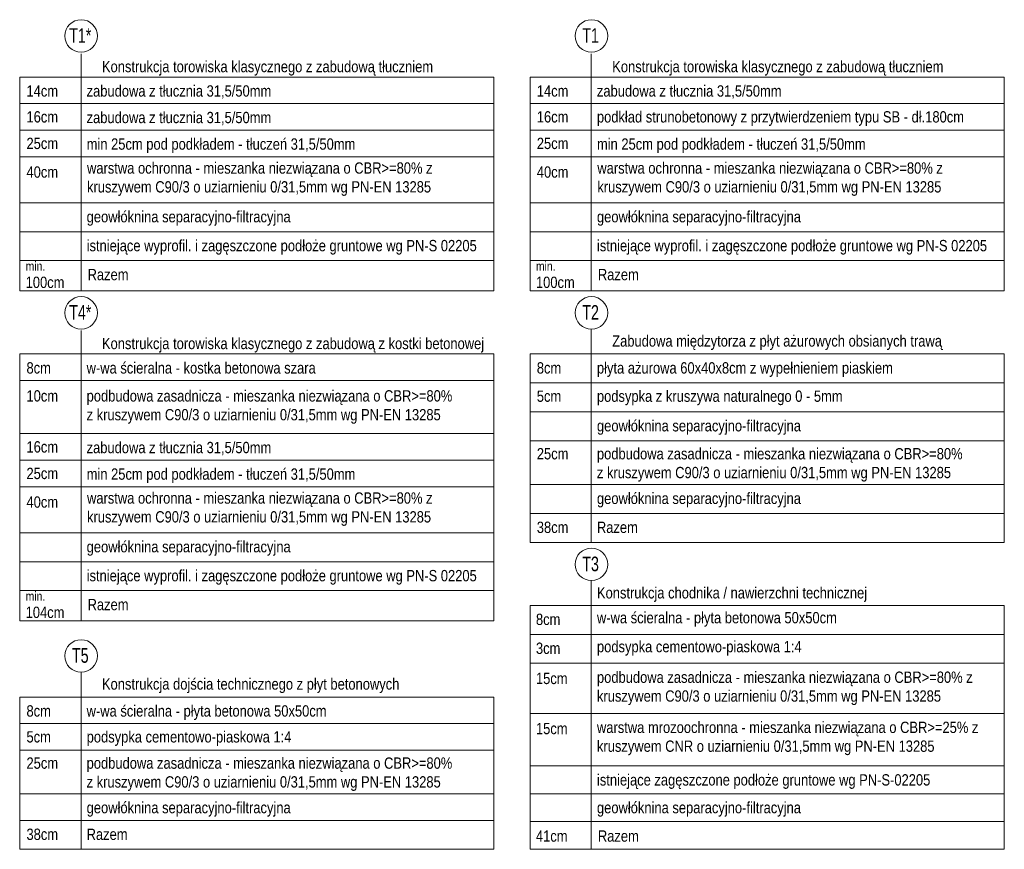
# Model space of a CAD drawing. Header units: feet. Extents: x 211.3 to 241.6, y -209.3 to -192.7.
# Tile 10 of 15: x 222.8 to 227.2, y -196.4 to -192.7. Entities that reach past the tile are written whole.
import ezdxf

# ---------------------------------------------------------------- set-up
doc = ezdxf.new("R2010")
doc.units = ezdxf.units.FT
doc.header["$MEASUREMENT"] = 0
for name, color, linetype, lineweight in [('Opis', 7, 'Continuous', 15), ('Opis (wydruk czarny)', 7, 'Continuous', 15), ('opisy', 7, 'Continuous', 20)]:
    doc.layers.add(name, color=color, linetype=linetype, lineweight=lineweight)
doc.styles.add('Romans', font='romans.shx', dxfattribs={"width": 0.7})
doc.styles.get("Standard").update_dxf_attribs({"font": 'romanc.shx'})

msp = doc.modelspace()

# ---------------------------------------------------------------- linework, layer by layer
at = {"layer": 'opisy'}
for p, q in [((223.089, -192.8915), (223.089, -193.942)), ((225.3504, -192.8915), (225.3504, -193.942)), ((224.9191, -192.9948), (222.8172, -192.9948)), ((222.8172, -192.9948), (222.8172, -193.942)), ((227.1806, -192.9948), (225.0787, -192.9948)), ((225.0787, -192.9948), (225.0787, -193.942)), ((222.8172, -193.1124), (224.9191, -193.1124)), ((225.0787, -193.1124), (227.1806, -193.1124)), ((222.8172, -193.23), (224.9191, -193.23)), ((225.0787, -193.23), (227.1806, -193.23)), ((222.8172, -193.3476), (224.9191, -193.3476)), ((225.0787, -193.3476), (227.1806, -193.3476)), ((222.8172, -193.5518), (224.9191, -193.5518)), ((225.0787, -193.5518), (227.1806, -193.5518)), ((222.8172, -193.6799), (224.9191, -193.6799)), ((225.0787, -193.6799), (227.1806, -193.6799)), ((222.8172, -193.8081), (224.9191, -193.8081)), ((222.8172, -193.8081), (224.9191, -193.8081)), ((225.0787, -193.8081), (227.1806, -193.8081)), ((225.0787, -193.8081), (227.1806, -193.8081)), ((222.8172, -193.942), (224.9191, -193.942)), ((225.0787, -193.942), (227.1806, -193.942)), ((223.089, -194.1183), (223.089, -195.4039)), ((224.9191, -194.2216), (222.8172, -194.2216)), ((224.9191, -194.2216), (222.8172, -194.2216)), ((222.8172, -194.2216), (222.8172, -195.4039)), ((227.1806, -194.2216), (225.0787, -194.2216)), ((222.8172, -194.3392), (224.9191, -194.3392)), ((225.0787, -194.3497), (227.1806, -194.3497)), ((225.0787, -194.4779), (227.1806, -194.4779)), ((222.8172, -194.5744), (224.9191, -194.5744)), ((225.0787, -194.6061), (227.1806, -194.6061)), ((222.8172, -194.692), (224.9191, -194.692)), ((222.8172, -194.8096), (224.9191, -194.8096)), ((225.0787, -194.7996), (227.1806, -194.7996)), ((225.0787, -194.9278), (227.1806, -194.9278)), ((222.8172, -195.0137), (224.9191, -195.0137)), ((225.0787, -195.056), (227.1806, -195.056)), ((222.8172, -195.1419), (224.9191, -195.1419)), ((222.8172, -195.27), (224.9191, -195.27)), ((222.8172, -195.27), (224.9191, -195.27)), ((225.0787, -195.3356), (225.0787, -196.4152)), ((227.1806, -195.3356), (225.0787, -195.3356)), ((222.8172, -195.4039), (224.9191, -195.4039)), ((225.0787, -195.4637), (227.1806, -195.4637)), ((225.0787, -195.4637), (227.1806, -195.4637)), ((225.0787, -195.5919), (227.1806, -195.5919)), ((224.9191, -195.7413), (222.8172, -195.7413)), ((224.9191, -195.7413), (222.8172, -195.7413)), ((225.0787, -195.814), (227.1806, -195.814)), ((222.8172, -195.8589), (224.9191, -195.8589)), ((222.8172, -195.9765), (224.9191, -195.9765)), ((224.9191, -195.9765), (222.8172, -195.9765)), ((225.0787, -196.0467), (227.1806, -196.0467)), ((225.0787, -196.0467), (227.1806, -196.0467)), ((222.8172, -196.1695), (224.9191, -196.1695)), ((225.0787, -196.1695), (227.1806, -196.1695)), ((222.8172, -196.2877), (224.9191, -196.2877)), ((225.0787, -196.2924), (227.1806, -196.2924)), ((222.8172, -196.4158), (224.9191, -196.4158)), ((225.0787, -196.4152), (227.1806, -196.4152))]:
    msp.add_line(p, q, dxfattribs=at)
for points in [[(224.9191, -193.942), (224.9191, -192.9948)], [(227.1806, -193.942), (227.1806, -192.9948)], [(225.3504, -195.056), (225.3504, -194.1111)], [(224.9191, -195.4039), (224.9191, -194.2216)], [(225.0787, -194.2216), (225.0787, -195.056)], [(227.1806, -194.2216), (227.1806, -195.056)], [(225.3504, -196.4152), (225.3504, -195.2255)], [(227.1806, -196.4152), (227.1806, -195.3356)], [(223.089, -196.4158), (223.089, -195.6308)], [(222.8172, -195.7413), (222.8172, -196.4158)], [(224.9191, -195.7413), (224.9191, -196.4158)]]:
    msp.add_lwpolyline(points, dxfattribs=at)
for centre in [(223.0895, -192.8127), (225.351, -192.8127), (223.0895, -194.0395), (225.351, -194.0395), (225.351, -194.0395), (225.351, -195.1535), (223.0895, -195.5592), (223.0895, -195.5592)]:
    msp.add_circle(centre, 0.072, dxfattribs=at)

# ---------------------------------------------------------------- texts
at = {"layer": 'Opis', "char_height": 0.05, "attachment_point": 1}
for s, insert in [('{\\fArial Narrow|b0|i0|c238|p34;w-wa ścieralna - płyta betonowa 50x50cm}', (225.3754, -195.3647)), ('{\\fArial Narrow|b0|i0|c238|p34;podsypka cementowo-piaskowa 1:4}', (225.3754, -195.4929))]:
    msp.add_mtext_dynamic_manual_height_columns(s, width=1.457201, gutter_width=2.5, heights=[0], dxfattribs=dict(at, insert=insert))
at = {"layer": 'Opis (wydruk czarny)', "char_height": 0.0648, "width": 0.140758, "attachment_point": 1, "style": 'Romans'}
for s, insert in [('\\pxqc;{\\fArial|b0|i0|c238|p34;T1*}', (223.0153, -192.7783)), ('\\pxqc;{\\fArial|b0|i0|c238|p34;T1}', (225.2767, -192.7783)), ('\\pxqc;{\\fArial|b0|i0|c238|p34;T4*}', (223.0153, -194.0051)), ('\\pxqc;{\\fArial|b0|i0|c238|p34;T2}', (225.2767, -194.0051)), ('\\pxqc;{\\fArial|b0|i0|c238|p34;T3}', (225.2767, -195.1191)), ('\\pxqc;{\\fArial|b0|i0|c238|p34;T5}', (223.0153, -195.5248))]:
    msp.add_mtext(s, dxfattribs=dict(at, insert=insert))
at = {"layer": 'opisy', "char_height": 0.05, "attachment_point": 1}
for s, width, insert in [('{\\fArial Narrow|b0|i0|c238|p34;Konstrukcja torowiska klasycznego z zabudową tłuczniem}', 1.599578, (223.1817, -192.9233)), ('{\\fArial Narrow|b0|i0|c238|p34;Konstrukcja torowiska klasycznego z zabudową tłuczniem}', 1.599578, (225.4431, -192.9233)), ('{\\fArial Narrow|b0|i0|c238|p34;14cm}', 0.193892, (222.8473, -193.0314)), ('\\A1;{\\fArial Narrow|b0|i0|c238|p34;zabudowa z tłucznia 31,5/50mm}', 1.465011, (223.1138, -193.0314)), ('{\\fArial Narrow|b0|i0|c238|p34;14cm}', 0.193892, (225.1088, -193.0314)), ('\\A1;{\\fArial Narrow|b0|i0|c238|p34;zabudowa z tłucznia 31,5/50mm}', 1.465011, (225.3752, -193.0314)), ('{\\fArial Narrow|b0|i0|c238|p34;16cm}', 0.193892, (222.8473, -193.1461)), ('\\A1;{\\fArial Narrow|b0|i0|c238|p34;zabudowa z tłucznia 31,5/50mm}', 1.465011, (223.1138, -193.149)), ('{\\fArial Narrow|b0|i0|c238|p34;16cm}', 0.193892, (225.1088, -193.1461)), ('{\\fArial Narrow|b0|i0|c238|p34;podkład strunobetonowy z przytwierdzeniem typu SB - dł.180cm}', 1.662662, (225.3752, -193.1461)), ('{\\fArial Narrow|b0|i0|c238|p34;25cm}', 0.193892, (222.8473, -193.2637)), ('{\\fArial Narrow|b0|i0|c238|p34;min 25cm pod podkładem - tłuczeń 31,5/50mm}', 1.805153, (223.114, -193.2666)), ('{\\fArial Narrow|b0|i0|c238|p34;25cm}', 0.193892, (225.1088, -193.2637)), ('{\\fArial Narrow|b0|i0|c238|p34;min 25cm pod podkładem - tłuczeń 31,5/50mm}', 1.805153, (225.3754, -193.2666)), ('{\\fArial Narrow|b0|i0|c238|p34;warstwa ochronna\\fArial Narrow|b0|i0|c0|p34; - mieszanka niezwiązana \\fArial Narrow|b0|i0|c238|p34;o CBR>=80% \\fArial Narrow|b0|i0|c0|p34;z kruszywem C90/3 o uziarnieniu 0/31,5mm wg PN-EN 13285 }', 1.805373, (223.1156, -193.3728)), ('{\\fArial Narrow|b0|i0|c238|p34;warstwa ochronna\\fArial Narrow|b0|i0|c0|p34; - mieszanka niezwiązana \\fArial Narrow|b0|i0|c238|p34;o CBR>=80% \\fArial Narrow|b0|i0|c0|p34;z kruszywem C90/3 o uziarnieniu 0/31,5mm wg PN-EN 13285 }', 1.805373, (225.377, -193.3728)), ('{\\fArial Narrow|b0|i0|c238|p34;40cm}', 0.193892, (222.8473, -193.3906)), ('{\\fArial Narrow|b0|i0|c238|p34;40cm}', 0.193892, (225.1088, -193.3906)), ('{\\fArial Narrow|b0|i0|c238|p34;geowłóknina separacyjno-filtracyjna}', 1.805153, (223.114, -193.5884)), ('{\\fArial Narrow|b0|i0|c238|p34;geowłóknina separacyjno-filtracyjna}', 1.805153, (225.3754, -193.5884)), ('{\\fArial Narrow|b0|i0|c238|p34;istniejące wyprofil. i zagęszczone podłoże gruntowe wg PN-S 02205}', 1.805153, (223.114, -193.7165)), ('{\\fArial Narrow|b0|i0|c238|p34;istniejące wyprofil. i zagęszczone podłoże gruntowe wg PN-S 02205}', 1.805153, (225.3754, -193.7165)), ('{\\fArial Narrow|b0|i0|c238|p34;\\H0.8x;min. \\H1.25x;100cm}', 0.193892, (222.8436, -193.8124)), ('{\\fArial Narrow|b0|i0|c238|p34;\\H0.8x;min. \\H1.25x;100cm}', 0.193892, (225.105, -193.8124)), ('{\\fArial Narrow|b0|i0|c238|p34;Razem}', 0.447339, (223.1181, -193.8447)), ('{\\fArial Narrow|b0|i0|c238|p34;Razem}', 0.447339, (225.3795, -193.8447)), ('{\\fArial Narrow|b0|i0|c238|p34;Konstrukcja torowiska klasycznego z zabudową z kostki betonowej}', 1.732922, (223.1817, -194.1501)), ('{\\fArial Narrow|b0|i0|c238|p34;Zabudowa międzytorza z płyt ażurowych obsianych trawą}', 1.599578, (225.4431, -194.1388)), ('\\A1;{\\fArial Narrow|b0|i0|c238|p34;w-wa ścieralna - kostka betonowa szara}', 1.465011, (223.1138, -194.2582)), ('\\A1;{\\fArial Narrow|b0|i0|c238|p34;płyta ażurowa 60x40x8cm z wypełnieniem piaskiem}', 1.465011, (225.3752, -194.2582)), ('{\\fArial Narrow|b0|i0|c238|p34;8cm}', 0.193892, (222.8473, -194.2582)), ('{\\fArial Narrow|b0|i0|c238|p34;8cm}', 0.193892, (225.1088, -194.2582)), ('{\\fArial Narrow|b0|i0|c238|p34;10cm}', 0.193892, (222.8473, -194.3822)), ('{\\fArial Narrow|b0|i0|c0|p34;podbudowa zasadnicza - mieszanka niezwiązana \\fArial Narrow|b0|i0|c238|p34;o CBR>=80% \\fArial Narrow|b0|i0|c0|p34;z kruszywem C90/3 o uziarnieniu 0/31,5mm wg PN-EN 13285 }', 1.653822, (223.1138, -194.3822)), ('{\\fArial Narrow|b0|i0|c238|p34;5cm}', 0.193892, (225.1088, -194.3835)), ('{\\fArial Narrow|b0|i0|c238|p34;podsypka z kruszywa naturalnego 0 - 5mm}', 1.457201, (225.3752, -194.3835)), ('{\\fArial Narrow|b0|i0|c238|p34;geowłóknina separacyjno-filtracyjna}', 1.805153, (225.3754, -194.5145)), ('\\A1;{\\fArial Narrow|b0|i0|c238|p34;zabudowa z tłucznia 31,5/50mm}', 1.465011, (223.1138, -194.611)), ('{\\fArial Narrow|b0|i0|c238|p34;16cm}', 0.193892, (222.8473, -194.6081)), ('{\\fArial Narrow|b0|i0|c238|p34;25cm}', 0.193892, (225.1088, -194.6385)), ('{\\fArial Narrow|b0|i0|c0|p34;podbudowa zasadnicza - mieszanka niezwiązana \\fArial Narrow|b0|i0|c238|p34;o CBR>=80% \\fArial Narrow|b0|i0|c0|p34;z kruszywem C90/3 o uziarnieniu 0/31,5mm wg PN-EN 13285 }', 1.653822, (225.3752, -194.6385)), ('{\\fArial Narrow|b0|i0|c238|p34;25cm}', 0.193892, (222.8473, -194.7257)), ('{\\fArial Narrow|b0|i0|c238|p34;min 25cm pod podkładem - tłuczeń 31,5/50mm}', 1.805153, (223.114, -194.7286)), ('{\\fArial Narrow|b0|i0|c238|p34;40cm}', 0.193892, (222.8473, -194.8525)), ('{\\fArial Narrow|b0|i0|c238|p34;warstwa ochronna\\fArial Narrow|b0|i0|c0|p34; - mieszanka niezwiązana \\fArial Narrow|b0|i0|c238|p34;o CBR>=80% \\fArial Narrow|b0|i0|c0|p34;z kruszywem C90/3 o uziarnieniu 0/31,5mm wg PN-EN 13285 }', 1.805373, (223.1156, -194.8347)), ('{\\fArial Narrow|b0|i0|c238|p34;geowłóknina separacyjno-filtracyjna}', 1.805153, (225.3754, -194.8362)), ('{\\fArial Narrow|b0|i0|c238|p34;38cm}', 0.193892, (225.1088, -194.9644)), ('\\A1;{\\fArial Narrow|b0|i0|c238|p34;Razem}', 1.465011, (225.3752, -194.9644)), ('{\\fArial Narrow|b0|i0|c238|p34;geowłóknina separacyjno-filtracyjna}', 1.805153, (223.114, -195.0503)), ('{\\fArial Narrow|b0|i0|c238|p34;istniejące wyprofil. i zagęszczone podłoże gruntowe wg PN-S 02205}', 1.805153, (223.114, -195.1785)), ('{\\fArial Narrow|b0|i0|c238|p34;Konstrukcja chodnika / nawierzchni technicznej}', 1.805153, (225.3754, -195.2546)), ('{\\fArial Narrow|b0|i0|c238|p34;\\H0.8x;min. \\H1.25x;104cm}', 0.193892, (222.8436, -195.2744)), ('{\\fArial Narrow|b0|i0|c238|p34;Razem}', 0.447339, (223.1181, -195.3066)), ('{\\fArial Narrow|b0|i0|c238|p34;8cm}', 0.193892, (225.105, -195.3722)), ('{\\fArial Narrow|b0|i0|c238|p34;3cm}', 0.193892, (225.105, -195.5003)), ('{\\fArial Narrow|b0|i0|c238|p34;Konstrukcja dojścia technicznego z płyt betonowych}', 1.599578, (223.1817, -195.6585)), ('{\\fArial Narrow|b0|i0|c238|p34;15cm}', 0.193892, (225.105, -195.6338)), ('{\\fArial Narrow|b0|i0|c0|p34;podbudowa zasadnicza - mieszanka niezwiązana \\fArial Narrow|b0|i0|c238|p34;o CBR>=80% \\fArial Narrow|b0|i0|c0|p34;z kruszywem C90/3 o uziarnieniu 0/31,5mm wg PN-EN 13285 }', 1.805153, (225.3754, -195.6285)), ('{\\fArial Narrow|b0|i0|c238|p34;8cm}', 0.193892, (222.8473, -195.7779)), ('\\A1;{\\fArial Narrow|b0|i0|c238|p34;w-wa ścieralna - \\A0;płyta betonowa 50x50cm}', 1.465011, (223.1138, -195.7779)), ('{\\fArial Narrow|b0|i0|c238|p34;15cm}', 0.193892, (225.105, -195.8559)), ('{\\fArial Narrow|b0|i0|c238|p34;warstwa mrozoochronna\\fArial Narrow|b0|i0|c0|p34; - mieszanka niezwiązana \\fArial Narrow|b0|i0|c238|p34;o CBR>=25% \\fArial Narrow|b0|i0|c0|p34;z kruszywem C\\fArial Narrow|b0|i0|c238|p34;NR\\fArial Narrow|b0|i0|c0|p34; o uziarnieniu 0/31,5mm wg PN-EN 13285 }', 1.805153, (225.3754, -195.8506)), ('{\\fArial Narrow|b0|i0|c238|p34;5cm}', 0.193892, (222.8473, -195.8926)), ('{\\fArial Narrow|b0|i0|c238|p34;podsypka cementowo-piaskowa 1:4}', 1.457201, (223.114, -195.8926)), ('{\\fArial Narrow|b0|i0|c0|p34;podbudowa zasadnicza - mieszanka niezwiązana \\fArial Narrow|b0|i0|c238|p34;o CBR>=80% \\fArial Narrow|b0|i0|c0|p34;z kruszywem C90/3 o uziarnieniu 0/31,5mm wg PN-EN 13285 }', 1.653822, (223.1138, -196.0089)), ('{\\fArial Narrow|b0|i0|c238|p34;25cm}', 0.193892, (222.8473, -196.0089)), ('{\\fArial Narrow|b0|i0|c238|p34;istniejące zagęszczone podłoże gruntowe wg PN-S-02205}', 1.805153, (225.3754, -196.0833)), ('{\\fArial Narrow|b0|i0|c238|p34;geowłóknina separacyjno-filtracyjna}', 1.805153, (223.114, -196.2061)), ('{\\fArial Narrow|b0|i0|c238|p34;geowłóknina separacyjno-filtracyjna}', 1.805153, (225.3754, -196.2061)), ('{\\fArial Narrow|b0|i0|c238|p34;38cm}', 0.193892, (222.8473, -196.3243)), ('\\A1;{\\fArial Narrow|b0|i0|c238|p34;Razem}', 1.465011, (223.1138, -196.3243)), ('{\\fArial Narrow|b0|i0|c238|p34;41cm}', 0.193892, (225.105, -196.3321)), ('{\\fArial Narrow|b0|i0|c238|p34;Razem}', 0.447339, (225.3795, -196.3321))]:
    msp.add_mtext_dynamic_manual_height_columns(s, width=width, gutter_width=2.5, heights=[0], dxfattribs=dict(at, insert=insert))

doc.saveas('drawing.dxf')
